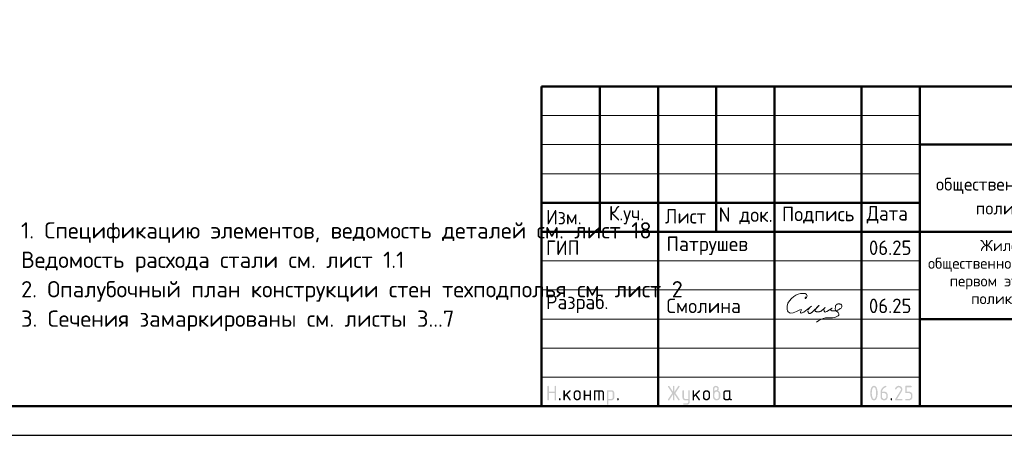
# Model space of a CAD drawing. Header units: millimetres. Extents: x 0 to 50400, y 0 to 35640.
# Tile 8 of 20: x 16833 to 37143, y 0 to 8579. Entities that reach past the tile are written whole.
import ezdxf

# ---------------------------------------------------------------- set-up
doc = ezdxf.new("R2010")
doc.units = ezdxf.units.MM
doc.layers.add('Standard', color=7, linetype='Continuous', lineweight=25)
doc.styles.add('ISOCPEUR', font='txt')

msp = doc.modelspace()

# ---------------------------------------------------------------- hatches: boundary and pattern name
at = {"layer": 'Standard', "linetype": 'Continuous', "lineweight": 25, "transparency": 33554687}
for points in [[(27719, 737), (27719, 1007), (27719, 1008), (27719, 1010), (27719, 1012), (27720, 1013), (27720, 1015), (27721, 1016), (27722, 1017), (27723, 1018), (27724, 1019), (27725, 1019), (27726, 1020), (27727, 1021), (27729, 1021), (27730, 1021), (27732, 1022), (27734, 1022), (27736, 1022), (27737, 1021), (27739, 1021), (27741, 1021), (27742, 1020), (27743, 1019), (27744, 1019), (27745, 1018), (27746, 1017), (27747, 1016), (27748, 1015), (27748, 1013), (27748, 1012), (27749, 1010), (27749, 1008), (27749, 1007), (27749, 902), (27869, 902), (27869, 1007), (27869, 1008), (27869, 1010), (27869, 1012), (27870, 1013), (27870, 1015), (27871, 1016), (27871, 1017), (27872, 1018), (27873, 1019), (27874, 1019), (27876, 1020), (27877, 1021), (27878, 1021), (27880, 1021), (27882, 1022), (27884, 1022), (27886, 1022), (27887, 1021), (27889, 1021), (27890, 1021), (27892, 1020), (27893, 1019), (27894, 1019), (27895, 1018), (27896, 1017), (27897, 1016), (27897, 1015), (27898, 1013), (27898, 1012), (27898, 1010), (27899, 1008), (27899, 1007), (27899, 737), (27899, 735), (27898, 733), (27898, 731), (27898, 730), (27897, 729), (27897, 727), (27896, 726), (27895, 725), (27894, 724), (27893, 724), (27892, 723), (27890, 722), (27889, 722), (27887, 722), (27886, 722), (27884, 722), (27882, 722), (27880, 722), (27878, 722), (27877, 722), (27876, 723), (27874, 724), (27873, 724), (27872, 725), (27871, 726), (27871, 727), (27870, 729), (27870, 730), (27869, 731), (27869, 733), (27869, 735), (27869, 737), (27869, 872), (27749, 872), (27749, 737), (27749, 735), (27749, 733), (27748, 731), (27748, 730), (27748, 729), (27747, 727), (27746, 726), (27745, 725), (27744, 724), (27743, 724), (27742, 723), (27741, 722), (27739, 722), (27737, 722), (27736, 722), (27734, 722), (27732, 722), (27730, 722), (27729, 722), (27727, 722), (27726, 723), (27725, 724), (27724, 724), (27723, 725), (27722, 726), (27721, 727), (27720, 729), (27720, 730), (27719, 731), (27719, 733), (27719, 735)], [(30310, 844), (30233, 728), (30232, 726), (30230, 725), (30229, 724), (30227, 723), (30226, 722), (30224, 722), (30222, 722), (30220, 722), (30218, 722), (30217, 722), (30215, 722), (30214, 723), (30212, 723), (30211, 724), (30210, 724), (30209, 725), (30208, 726), (30207, 728), (30207, 729), (30206, 730), (30206, 732), (30206, 734), (30205, 735), (30205, 737), (30205, 739), (30206, 741), (30207, 743), (30208, 745), (30292, 871), (30208, 998), (30207, 1000), (30206, 1002), (30205, 1004), (30205, 1006), (30205, 1008), (30206, 1010), (30206, 1011), (30206, 1013), (30207, 1014), (30207, 1015), (30208, 1017), (30209, 1018), (30210, 1019), (30211, 1019), (30212, 1020), (30214, 1021), (30215, 1021), (30217, 1021), (30218, 1022), (30220, 1022), (30222, 1022), (30224, 1021), (30226, 1021), (30227, 1020), (30229, 1019), (30230, 1018), (30232, 1016), (30233, 1015), (30310, 899), (30310, 1007), (30310, 1008), (30310, 1010), (30311, 1012), (30311, 1013), (30312, 1015), (30312, 1016), (30313, 1017), (30314, 1018), (30315, 1019), (30316, 1019), (30317, 1020), (30319, 1021), (30320, 1021), (30322, 1021), (30323, 1022), (30325, 1022), (30327, 1022), (30329, 1021), (30330, 1021), (30332, 1021), (30333, 1020), (30334, 1019), (30336, 1019), (30337, 1018), (30337, 1017), (30338, 1016), (30339, 1015), (30339, 1013), (30340, 1012), (30340, 1010), (30340, 1008), (30340, 1007), (30340, 899), (30418, 1015), (30419, 1016), (30420, 1018), (30422, 1019), (30423, 1020), (30425, 1021), (30427, 1021), (30428, 1022), (30430, 1022), (30432, 1022), (30433, 1021), (30435, 1021), (30436, 1020), (30437, 1020), (30439, 1019), (30440, 1018), (30441, 1017), (30442, 1016), (30443, 1015), (30444, 1013), (30444, 1012), (30445, 1011), (30445, 1009), (30445, 1008), (30445, 1006), (30445, 1004), (30445, 1002), (30444, 1000), (30443, 998), (30358, 871), (30443, 745), (30444, 743), (30445, 741), (30445, 739), (30445, 737), (30445, 735), (30445, 734), (30445, 732), (30444, 731), (30444, 730), (30443, 728), (30442, 727), (30441, 726), (30440, 725), (30439, 724), (30438, 723), (30436, 723), (30435, 722), (30434, 722), (30432, 722), (30431, 722), (30429, 722), (30427, 722), (30425, 722), (30423, 723), (30422, 724), (30420, 725), (30419, 726), (30418, 728), (30340, 844), (30340, 737), (30340, 735), (30340, 733), (30340, 731), (30339, 730), (30339, 729), (30338, 727), (30337, 726), (30337, 725), (30336, 724), (30334, 724), (30333, 723), (30332, 722), (30330, 722), (30329, 722), (30327, 722), (30325, 722), (30323, 722), (30322, 722), (30320, 722), (30319, 722), (30317, 723), (30316, 724), (30315, 724), (30314, 725), (30313, 726), (30312, 727), (30312, 729), (30311, 730), (30311, 731), (30310, 733), (30310, 735), (30310, 737)], [(34965, 1022), (34968, 1022), (34972, 1021), (34976, 1021), (34980, 1020), (34983, 1019), (34987, 1018), (34990, 1017), (34993, 1016), (34997, 1015), (35000, 1013), (35003, 1011), (35006, 1009), (35009, 1007), (35012, 1005), (35015, 1002), (35018, 1000), (35020, 997), (35023, 994), (35025, 991), (35027, 988), (35029, 985), (35031, 982), (35033, 979), (35034, 975), (35035, 972), (35036, 969), (35038, 965), (35038, 962), (35039, 958), (35039, 954), (35040, 950), (35040, 947), (35040, 941), (35039, 936), (35038, 930), (35036, 925), (35034, 920), (35032, 914), (35029, 909), (35026, 903), (34931, 752), (35025, 752), (35026, 752), (35028, 751), (35030, 751), (35031, 751), (35033, 750), (35034, 749), (35035, 749), (35036, 748), (35037, 747), (35037, 746), (35038, 745), (35039, 743), (35039, 742), (35039, 740), (35040, 738), (35040, 737), (35040, 735), (35039, 733), (35039, 731), (35039, 730), (35038, 729), (35037, 727), (35037, 726), (35036, 725), (35035, 724), (35034, 724), (35033, 723), (35031, 722), (35030, 722), (35028, 722), (35026, 722), (35025, 722), (34905, 722), (34903, 722), (34901, 722), (34899, 722), (34898, 722), (34897, 723), (34895, 724), (34894, 724), (34893, 725), (34892, 726), (34892, 727), (34891, 729), (34891, 730), (34890, 731), (34890, 733), (34890, 735), (34890, 737), (34890, 739), (34890, 741), (34891, 743), (34892, 745), (35002, 922), (35004, 925), (35005, 928), (35007, 931), (35008, 934), (35009, 937), (35009, 940), (35010, 943), (35010, 946), (35010, 951), (35009, 955), (35008, 960), (35006, 964), (35005, 968), (35002, 971), (35000, 975), (34996, 978), (34993, 982), (34989, 984), (34986, 987), (34982, 988), (34978, 990), (34974, 991), (34969, 991), (34965, 991), (34961, 991), (34958, 991), (34955, 990), (34952, 989), (34949, 988), (34946, 986), (34943, 984), (34940, 982), (34937, 980), (34934, 977), (34931, 974), (34929, 970), (34926, 967), (34923, 963), (34920, 958), (34918, 954), (34917, 952), (34915, 951), (34914, 949), (34912, 948), (34911, 947), (34909, 947), (34907, 947), (34905, 947), (34903, 947), (34901, 947), (34899, 947), (34898, 947), (34897, 948), (34895, 949), (34894, 949), (34893, 950), (34892, 951), (34892, 952), (34891, 954), (34891, 955), (34890, 956), (34890, 958), (34890, 960), (34890, 961), (34890, 963), (34890, 965), (34890, 966), (34891, 968), (34894, 974), (34898, 980), (34902, 986), (34906, 991), (34910, 996), (34914, 1000), (34919, 1005), (34923, 1008), (34928, 1011), (34933, 1014), (34938, 1016), (34943, 1018), (34948, 1020), (34953, 1021), (34959, 1022)], [(35100, 887), (35100, 1007), (35100, 1008), (35100, 1010), (35100, 1012), (35100, 1013), (35101, 1015), (35102, 1016), (35102, 1017), (35103, 1018), (35104, 1019), (35105, 1019), (35107, 1020), (35108, 1021), (35109, 1021), (35111, 1021), (35113, 1022), (35114, 1022), (35219, 1022), (35221, 1022), (35223, 1021), (35224, 1021), (35226, 1021), (35227, 1020), (35228, 1019), (35229, 1019), (35230, 1018), (35231, 1017), (35232, 1016), (35233, 1014), (35233, 1013), (35234, 1012), (35234, 1010), (35234, 1008), (35234, 1007), (35234, 1005), (35234, 1003), (35234, 1001), (35233, 1000), (35233, 999), (35232, 997), (35231, 996), (35230, 995), (35229, 994), (35228, 994), (35227, 993), (35226, 992), (35224, 992), (35223, 992), (35221, 991), (35219, 991), (35130, 991), (35130, 902), (35174, 902), (35178, 902), (35182, 901), (35186, 901), (35189, 900), (35193, 900), (35196, 899), (35200, 897), (35203, 896), (35207, 895), (35210, 893), (35213, 891), (35216, 889), (35219, 887), (35222, 885), (35225, 882), (35227, 880), (35230, 877), (35232, 874), (35235, 871), (35237, 868), (35239, 865), (35241, 862), (35242, 859), (35244, 855), (35245, 852), (35246, 849), (35247, 845), (35248, 841), (35249, 838), (35249, 834), (35249, 830), (35249, 827), (35249, 797), (35249, 793), (35249, 789), (35249, 785), (35248, 782), (35247, 778), (35246, 775), (35245, 771), (35244, 768), (35242, 764), (35241, 761), (35239, 758), (35237, 755), (35235, 752), (35232, 749), (35230, 746), (35227, 743), (35224, 741), (35222, 738), (35219, 736), (35216, 734), (35213, 732), (35209, 730), (35206, 728), (35203, 727), (35200, 726), (35196, 725), (35193, 724), (35189, 723), (35186, 722), (35182, 722), (35178, 722), (35174, 722), (35114, 722), (35113, 722), (35111, 722), (35109, 722), (35108, 722), (35107, 723), (35105, 724), (35104, 724), (35103, 725), (35102, 726), (35102, 727), (35101, 729), (35100, 730), (35100, 731), (35100, 733), (35100, 735), (35100, 737), (35100, 738), (35100, 740), (35100, 742), (35100, 743), (35101, 745), (35102, 746), (35102, 747), (35103, 748), (35104, 749), (35105, 749), (35107, 750), (35108, 751), (35109, 751), (35111, 751), (35113, 752), (35114, 752), (35174, 752), (35179, 752), (35183, 752), (35188, 753), (35192, 755), (35196, 756), (35199, 759), (35203, 761), (35206, 765), (35209, 768), (35212, 772), (35214, 775), (35216, 779), (35218, 783), (35218, 788), (35219, 792), (35219, 797), (35219, 827), (35219, 831), (35218, 836), (35218, 840), (35216, 844), (35214, 848), (35212, 851), (35209, 855), (35206, 858), (35203, 862), (35199, 864), (35195, 867), (35192, 868), (35188, 870), (35183, 871), (35179, 872), (35174, 872), (35114, 872), (35113, 872), (35111, 872), (35109, 872), (35108, 872), (35107, 873), (35105, 874), (35104, 874), (35103, 875), (35102, 876), (35102, 877), (35101, 879), (35100, 880), (35100, 881), (35100, 883), (35100, 885)], [(28079, 833), (28173, 927), (28174, 928), (28175, 929), (28177, 930), (28178, 930), (28179, 931), (28181, 931), (28182, 931), (28184, 931), (28186, 931), (28187, 931), (28189, 931), (28190, 930), (28192, 930), (28193, 929), (28194, 929), (28195, 928), (28196, 927), (28197, 926), (28197, 924), (28198, 923), (28198, 922), (28198, 920), (28199, 918), (28199, 916), (28199, 915), (28198, 914), (28198, 912), (28198, 911), (28197, 910), (28196, 908), (28195, 907), (28194, 906), (28128, 840), (28196, 745), (28197, 743), (28198, 741), (28199, 739), (28199, 736), (28199, 734), (28198, 733), (28198, 731), (28198, 730), (28197, 728), (28197, 727), (28196, 726), (28195, 725), (28194, 724), (28193, 724), (28192, 723), (28190, 722), (28189, 722), (28187, 722), (28186, 722), (28184, 722), (28182, 722), (28180, 722), (28178, 722), (28177, 723), (28175, 724), (28174, 725), (28172, 726), (28171, 728), (28107, 819), (28079, 791), (28079, 737), (28079, 735), (28078, 733), (28078, 731), (28078, 730), (28077, 729), (28077, 727), (28076, 726), (28075, 725), (28074, 724), (28073, 724), (28072, 723), (28070, 722), (28069, 722), (28067, 722), (28066, 722), (28064, 722), (28062, 722), (28060, 722), (28059, 722), (28057, 722), (28056, 723), (28055, 724), (28053, 724), (28052, 725), (28051, 726), (28051, 727), (28050, 729), (28050, 730), (28049, 731), (28049, 733), (28049, 735), (28049, 737), (28049, 916), (28049, 918), (28049, 920), (28049, 922), (28050, 923), (28050, 924), (28051, 926), (28051, 927), (28052, 928), (28053, 929), (28055, 929), (28056, 930), (28057, 930), (28059, 931), (28060, 931), (28062, 931), (28064, 931), (28066, 931), (28067, 931), (28069, 931), (28070, 930), (28072, 930), (28073, 929), (28074, 929), (28075, 928), (28076, 927), (28077, 926), (28077, 924), (28078, 923), (28078, 922), (28078, 920), (28079, 918), (28079, 916)], [(28498, 811), (28498, 737), (28498, 735), (28498, 733), (28498, 731), (28497, 730), (28497, 729), (28496, 727), (28496, 726), (28495, 725), (28494, 724), (28493, 724), (28491, 723), (28490, 722), (28489, 722), (28487, 722), (28485, 722), (28483, 722), (28481, 722), (28480, 722), (28478, 722), (28477, 722), (28475, 723), (28474, 724), (28473, 724), (28472, 725), (28471, 726), (28470, 727), (28470, 729), (28469, 730), (28469, 731), (28469, 733), (28468, 735), (28468, 737), (28468, 916), (28468, 918), (28469, 920), (28469, 922), (28469, 923), (28470, 924), (28470, 926), (28471, 927), (28472, 928), (28473, 929), (28474, 929), (28475, 930), (28477, 930), (28478, 931), (28480, 931), (28481, 931), (28483, 931), (28485, 931), (28487, 931), (28489, 931), (28490, 930), (28491, 930), (28493, 929), (28494, 929), (28495, 928), (28496, 927), (28496, 926), (28497, 924), (28497, 923), (28498, 922), (28498, 920), (28498, 918), (28498, 916), (28498, 841), (28588, 841), (28588, 916), (28588, 918), (28588, 920), (28588, 922), (28589, 923), (28589, 924), (28590, 926), (28591, 927), (28592, 928), (28593, 929), (28594, 929), (28595, 930), (28596, 930), (28598, 931), (28600, 931), (28601, 931), (28603, 931), (28605, 931), (28607, 931), (28608, 931), (28610, 930), (28611, 930), (28612, 929), (28613, 929), (28614, 928), (28615, 927), (28616, 926), (28617, 924), (28617, 923), (28618, 922), (28618, 920), (28618, 918), (28618, 916), (28618, 737), (28618, 735), (28618, 733), (28618, 731), (28617, 730), (28617, 729), (28616, 727), (28615, 726), (28614, 725), (28613, 724), (28612, 724), (28611, 723), (28610, 722), (28608, 722), (28607, 722), (28605, 722), (28603, 722), (28601, 722), (28600, 722), (28598, 722), (28596, 722), (28595, 723), (28594, 724), (28593, 724), (28592, 725), (28591, 726), (28590, 727), (28589, 729), (28589, 730), (28588, 731), (28588, 733), (28588, 735), (28588, 737), (28588, 811)], [(28693, 931), (28828, 931), (28831, 931), (28834, 931), (28837, 931), (28840, 930), (28843, 930), (28846, 929), (28849, 928), (28851, 927), (28854, 926), (28856, 925), (28859, 923), (28861, 922), (28864, 920), (28866, 918), (28868, 916), (28871, 914), (28873, 912), (28875, 909), (28877, 907), (28878, 905), (28880, 902), (28881, 900), (28883, 897), (28884, 895), (28885, 892), (28886, 889), (28886, 886), (28887, 883), (28887, 881), (28888, 878), (28888, 875), (28888, 871), (28888, 737), (28888, 735), (28888, 733), (28888, 731), (28887, 730), (28887, 729), (28886, 727), (28885, 726), (28884, 725), (28883, 724), (28882, 724), (28881, 723), (28880, 722), (28878, 722), (28877, 722), (28875, 722), (28873, 722), (28871, 722), (28869, 722), (28868, 722), (28866, 722), (28865, 723), (28864, 724), (28863, 724), (28862, 725), (28861, 726), (28860, 727), (28859, 729), (28859, 730), (28858, 731), (28858, 733), (28858, 735), (28858, 737), (28858, 871), (28858, 875), (28857, 877), (28857, 880), (28856, 883), (28855, 886), (28853, 888), (28851, 891), (28849, 893), (28847, 895), (28845, 896), (28842, 898), (28840, 899), (28837, 900), (28834, 901), (28831, 901), (28828, 901), (28798, 901), (28798, 737), (28798, 735), (28798, 733), (28798, 731), (28797, 730), (28797, 729), (28796, 727), (28795, 726), (28794, 725), (28793, 724), (28792, 724), (28791, 723), (28790, 722), (28788, 722), (28787, 722), (28785, 722), (28783, 722), (28781, 722), (28780, 722), (28778, 722), (28777, 722), (28775, 723), (28774, 724), (28773, 724), (28772, 725), (28771, 726), (28770, 727), (28769, 729), (28769, 730), (28769, 731), (28768, 733), (28768, 735), (28768, 737), (28768, 901), (28708, 901), (28708, 737), (28708, 735), (28708, 733), (28708, 731), (28707, 730), (28707, 729), (28706, 727), (28705, 726), (28704, 725), (28704, 724), (28702, 724), (28701, 723), (28700, 722), (28698, 722), (28697, 722), (28695, 722), (28693, 722), (28691, 722), (28690, 722), (28688, 722), (28687, 722), (28685, 723), (28684, 724), (28683, 724), (28682, 725), (28681, 726), (28680, 727), (28680, 729), (28679, 730), (28679, 731), (28678, 733), (28678, 735), (28678, 737), (28678, 916), (28678, 918), (28678, 920), (28679, 922), (28679, 923), (28680, 924), (28680, 926), (28681, 927), (28682, 928), (28683, 929), (28684, 929), (28685, 930), (28687, 930), (28688, 931), (28690, 931), (28691, 931)], [(30625, 691), (30625, 722), (30565, 722), (30562, 722), (30559, 722), (30556, 722), (30553, 723), (30550, 723), (30547, 724), (30545, 725), (30542, 726), (30539, 727), (30537, 728), (30534, 730), (30532, 731), (30529, 733), (30527, 735), (30525, 737), (30523, 739), (30521, 741), (30519, 744), (30517, 746), (30515, 748), (30513, 751), (30512, 753), (30511, 756), (30510, 758), (30509, 761), (30508, 764), (30507, 767), (30506, 769), (30506, 772), (30506, 775), (30505, 778), (30505, 781), (30505, 916), (30505, 918), (30506, 920), (30506, 922), (30506, 923), (30507, 924), (30507, 926), (30508, 927), (30509, 928), (30510, 929), (30511, 929), (30512, 930), (30514, 930), (30515, 931), (30517, 931), (30518, 931), (30520, 931), (30522, 931), (30524, 931), (30526, 931), (30527, 930), (30528, 930), (30530, 929), (30531, 929), (30532, 928), (30533, 927), (30533, 926), (30534, 924), (30534, 923), (30535, 922), (30535, 920), (30535, 918), (30535, 916), (30535, 782), (30535, 779), (30536, 776), (30536, 773), (30538, 770), (30539, 768), (30540, 765), (30542, 763), (30544, 760), (30546, 758), (30549, 757), (30551, 755), (30554, 754), (30557, 753), (30559, 752), (30562, 752), (30565, 752), (30625, 752), (30625, 916), (30625, 918), (30625, 920), (30625, 922), (30626, 923), (30626, 924), (30627, 926), (30628, 927), (30629, 928), (30630, 929), (30631, 929), (30632, 930), (30633, 930), (30635, 931), (30636, 931), (30638, 931), (30640, 931), (30642, 931), (30644, 931), (30645, 931), (30647, 930), (30648, 930), (30649, 929), (30650, 929), (30651, 928), (30652, 927), (30653, 926), (30654, 924), (30654, 923), (30655, 922), (30655, 920), (30655, 918), (30655, 916), (30655, 692), (30655, 688), (30655, 685), (30655, 682), (30654, 680), (30653, 677), (30653, 674), (30652, 671), (30651, 669), (30650, 666), (30648, 663), (30647, 661), (30645, 658), (30644, 656), (30642, 654), (30640, 651), (30638, 649), (30636, 647), (30634, 645), (30631, 643), (30629, 641), (30627, 640), (30624, 638), (30621, 637), (30619, 636), (30616, 635), (30613, 634), (30611, 633), (30608, 633), (30605, 632), (30602, 632), (30599, 632), (30596, 632), (30535, 632), (30534, 632), (30532, 632), (30530, 632), (30529, 633), (30527, 633), (30526, 634), (30525, 634), (30524, 635), (30523, 636), (30522, 638), (30522, 639), (30521, 640), (30521, 642), (30521, 643), (30520, 645), (30520, 647), (30520, 648), (30521, 650), (30521, 651), (30522, 652), (30522, 654), (30523, 655), (30524, 656), (30525, 657), (30526, 658), (30527, 659), (30529, 660), (30530, 661), (30531, 661), (30533, 661), (30534, 662), (30535, 662), (30595, 662), (30598, 662), (30601, 662), (30604, 663), (30607, 664), (30609, 665), (30612, 666), (30614, 668), (30616, 670), (30619, 672), (30620, 675), (30622, 677), (30623, 680), (30624, 682), (30624, 685), (30625, 688)], [(30745, 833), (30840, 927), (30841, 928), (30842, 929), (30843, 930), (30844, 930), (30846, 931), (30847, 931), (30849, 931), (30850, 931), (30852, 931), (30854, 931), (30855, 931), (30857, 930), (30858, 930), (30859, 929), (30860, 929), (30861, 928), (30862, 927), (30863, 926), (30864, 924), (30864, 923), (30865, 922), (30865, 920), (30865, 918), (30865, 916), (30865, 915), (30865, 914), (30865, 912), (30864, 911), (30863, 910), (30863, 908), (30862, 907), (30861, 906), (30795, 840), (30862, 745), (30864, 743), (30864, 741), (30865, 739), (30865, 736), (30865, 734), (30865, 733), (30865, 731), (30864, 730), (30864, 728), (30863, 727), (30862, 726), (30861, 725), (30860, 724), (30859, 724), (30858, 723), (30857, 722), (30855, 722), (30854, 722), (30852, 722), (30850, 722), (30848, 722), (30846, 722), (30845, 722), (30843, 723), (30842, 724), (30840, 725), (30839, 726), (30838, 728), (30773, 819), (30745, 791), (30745, 737), (30745, 735), (30745, 733), (30745, 731), (30744, 730), (30744, 729), (30743, 727), (30742, 726), (30741, 725), (30741, 724), (30739, 724), (30738, 723), (30737, 722), (30735, 722), (30734, 722), (30732, 722), (30730, 722), (30728, 722), (30727, 722), (30725, 722), (30724, 722), (30722, 723), (30721, 724), (30720, 724), (30719, 725), (30718, 726), (30717, 727), (30717, 729), (30716, 730), (30716, 731), (30715, 733), (30715, 735), (30715, 737), (30715, 916), (30715, 918), (30715, 920), (30716, 922), (30716, 923), (30717, 924), (30717, 926), (30718, 927), (30719, 928), (30720, 929), (30721, 929), (30722, 930), (30724, 930), (30725, 931), (30727, 931), (30728, 931), (30730, 931), (30732, 931), (30734, 931), (30735, 931), (30737, 930), (30738, 930), (30739, 929), (30741, 929), (30741, 928), (30742, 927), (30743, 926), (30744, 924), (30744, 923), (30745, 922), (30745, 920), (30745, 918), (30745, 916)], [(27959, 752), (27959, 753), (27959, 755), (27959, 757), (27960, 758), (27960, 760), (27961, 761), (27962, 762), (27963, 763), (27963, 764), (27965, 765), (27966, 765), (27967, 766), (27969, 766), (27970, 766), (27972, 767), (27974, 767), (27976, 767), (27977, 766), (27979, 766), (27980, 766), (27982, 765), (27983, 765), (27984, 764), (27985, 763), (27986, 762), (27987, 761), (27987, 760), (27988, 758), (27988, 757), (27989, 755), (27989, 753), (27989, 752), (27989, 737), (27989, 735), (27989, 733), (27988, 731), (27988, 730), (27987, 729), (27987, 727), (27986, 726), (27985, 725), (27984, 724), (27983, 724), (27982, 723), (27980, 722), (27979, 722), (27977, 722), (27976, 722), (27974, 722), (27972, 722), (27970, 722), (27969, 722), (27967, 722), (27966, 723), (27965, 724), (27963, 724), (27963, 725), (27962, 726), (27961, 727), (27960, 729), (27960, 730), (27959, 731), (27959, 733), (27959, 735), (27959, 737)], [(29158, 752), (29158, 753), (29158, 755), (29158, 757), (29159, 758), (29159, 760), (29160, 761), (29161, 762), (29162, 763), (29163, 764), (29164, 765), (29165, 765), (29166, 766), (29168, 766), (29169, 766), (29171, 767), (29173, 767), (29175, 767), (29177, 766), (29178, 766), (29180, 766), (29181, 765), (29182, 765), (29183, 764), (29184, 763), (29185, 762), (29186, 761), (29187, 760), (29187, 758), (29188, 757), (29188, 755), (29188, 753), (29188, 752), (29188, 737), (29188, 735), (29188, 733), (29188, 731), (29187, 730), (29187, 729), (29186, 727), (29185, 726), (29184, 725), (29183, 724), (29182, 724), (29181, 723), (29180, 722), (29178, 722), (29177, 722), (29175, 722), (29173, 722), (29171, 722), (29169, 722), (29168, 722), (29166, 722), (29165, 723), (29164, 724), (29163, 724), (29162, 725), (29161, 726), (29160, 727), (29159, 729), (29159, 730), (29158, 731), (29158, 733), (29158, 735), (29158, 737)], [(34800, 752), (34800, 753), (34800, 755), (34800, 757), (34801, 758), (34801, 760), (34802, 761), (34803, 762), (34804, 763), (34804, 764), (34806, 765), (34807, 765), (34808, 766), (34810, 766), (34811, 766), (34813, 767), (34815, 767), (34817, 767), (34818, 766), (34820, 766), (34821, 766), (34823, 765), (34824, 765), (34825, 764), (34826, 763), (34827, 762), (34828, 761), (34828, 760), (34829, 758), (34829, 757), (34830, 755), (34830, 753), (34830, 752), (34830, 737), (34830, 735), (34830, 733), (34829, 731), (34829, 730), (34828, 729), (34828, 727), (34827, 726), (34826, 725), (34825, 724), (34824, 724), (34823, 723), (34821, 722), (34820, 722), (34818, 722), (34817, 722), (34815, 722), (34813, 722), (34811, 722), (34810, 722), (34808, 722), (34807, 723), (34806, 724), (34804, 724), (34804, 725), (34803, 726), (34802, 727), (34801, 729), (34801, 730), (34800, 731), (34800, 733), (34800, 735), (34800, 737)]]:
    msp.add_hatch(color=7, dxfattribs=at).paths.add_polyline_path(points, flags=16)
h = msp.add_hatch(color=7, dxfattribs=at)
h.paths.add_polyline_path([(31165, 916), (31170, 920), (31174, 923), (31179, 926), (31183, 928), (31188, 930), (31192, 931), (31196, 931), (31200, 931), (31202, 931), (31204, 932), (31207, 933), (31209, 934), (31211, 935), (31213, 937), (31215, 939), (31217, 942), (31219, 944), (31221, 947), (31222, 949), (31223, 952), (31224, 954), (31224, 957), (31225, 959), (31225, 961), (31225, 965), (31224, 968), (31224, 970), (31223, 973), (31222, 976), (31220, 978), (31218, 981), (31216, 983), (31214, 985), (31212, 987), (31209, 988), (31207, 989), (31204, 990), (31201, 991), (31198, 991), (31195, 991), (31192, 991), (31189, 991), (31186, 990), (31183, 989), (31181, 988), (31178, 987), (31176, 985), (31174, 983), (31171, 981), (31170, 978), (31168, 976), (31167, 973), (31166, 970), (31165, 967), (31165, 965), (31165, 961)])
h.paths.add_polyline_path([(31240, 925), (31245, 923), (31249, 920), (31254, 918), (31258, 914), (31262, 911), (31266, 907), (31269, 903), (31272, 898), (31275, 893), (31278, 888), (31280, 883), (31282, 878), (31283, 873), (31284, 868), (31285, 862), (31285, 857), (31285, 797), (31285, 793), (31284, 789), (31284, 785), (31283, 781), (31282, 778), (31281, 774), (31280, 771), (31279, 768), (31278, 764), (31276, 761), (31274, 758), (31272, 755), (31270, 752), (31268, 749), (31265, 746), (31263, 743), (31260, 741), (31257, 738), (31254, 736), (31251, 734), (31248, 732), (31245, 730), (31242, 728), (31238, 727), (31235, 726), (31232, 725), (31228, 724), (31225, 723), (31221, 722), (31217, 722), (31214, 722), (31210, 722), (31206, 722), (31202, 722), (31198, 722), (31195, 723), (31191, 724), (31188, 725), (31184, 726), (31181, 727), (31177, 728), (31174, 730), (31171, 732), (31168, 734), (31165, 736), (31162, 738), (31159, 741), (31157, 743), (31154, 746), (31151, 749), (31149, 752), (31147, 755), (31145, 758), (31143, 761), (31142, 764), (31140, 768), (31139, 771), (31138, 774), (31137, 778), (31136, 782), (31136, 785), (31135, 789), (31135, 793), (31135, 797), (31135, 962), (31135, 965), (31135, 968), (31135, 971), (31136, 974), (31136, 977), (31137, 979), (31138, 982), (31139, 985), (31140, 987), (31142, 990), (31143, 993), (31145, 995), (31146, 997), (31148, 1000), (31150, 1002), (31152, 1004), (31154, 1006), (31157, 1008), (31159, 1010), (31161, 1012), (31164, 1013), (31166, 1015), (31169, 1016), (31172, 1017), (31174, 1018), (31177, 1019), (31180, 1020), (31183, 1020), (31186, 1021), (31189, 1021), (31192, 1022), (31195, 1022), (31198, 1022), (31201, 1021), (31204, 1021), (31207, 1020), (31210, 1020), (31212, 1019), (31215, 1018), (31218, 1017), (31221, 1016), (31223, 1015), (31226, 1013), (31228, 1012), (31230, 1010), (31233, 1008), (31235, 1006), (31237, 1004), (31239, 1002), (31241, 1000), (31243, 997), (31245, 995), (31246, 992), (31248, 990), (31249, 987), (31250, 985), (31251, 982), (31252, 979), (31253, 976), (31253, 974), (31254, 971), (31254, 968), (31254, 965), (31254, 962), (31254, 956), (31254, 951), (31253, 946), (31251, 941), (31249, 937), (31246, 933), (31243, 929)], flags=16)
h.paths.add_polyline_path([(31254, 797), (31254, 857), (31254, 861), (31254, 866), (31253, 870), (31251, 874), (31250, 878), (31247, 881), (31245, 885), (31241, 888), (31238, 892), (31235, 894), (31231, 897), (31227, 898), (31223, 900), (31219, 901), (31214, 902), (31210, 902), (31205, 902), (31201, 901), (31196, 900), (31192, 898), (31188, 897), (31185, 894), (31181, 892), (31178, 888), (31175, 885), (31172, 881), (31170, 878), (31168, 874), (31167, 870), (31166, 866), (31165, 861), (31165, 857), (31165, 797), (31165, 792), (31166, 788), (31167, 783), (31168, 779), (31170, 775), (31172, 772), (31175, 768), (31178, 765), (31181, 761), (31185, 759), (31188, 756), (31192, 755), (31196, 753), (31201, 752), (31205, 752), (31210, 752), (31214, 752), (31219, 752), (31223, 753), (31227, 755), (31231, 757), (31235, 759), (31238, 761), (31241, 765), (31245, 768), (31247, 772), (31250, 775), (31251, 779), (31253, 783), (31254, 788), (31254, 792)])
h = msp.add_hatch(color=7, dxfattribs=at)
h.paths.add_polyline_path([(34500, 872), (34500, 881), (34499, 890), (34499, 899), (34498, 908), (34497, 916), (34495, 925), (34494, 934), (34492, 942), (34490, 948), (34489, 953), (34487, 959), (34485, 964), (34483, 968), (34481, 972), (34479, 976), (34477, 979), (34474, 982), (34472, 984), (34469, 987), (34467, 988), (34464, 990), (34461, 991), (34458, 991), (34455, 991), (34452, 991), (34449, 991), (34446, 990), (34443, 988), (34441, 987), (34438, 984), (34436, 982), (34433, 979), (34431, 976), (34429, 972), (34427, 968), (34425, 963), (34423, 959), (34422, 953), (34420, 948), (34418, 942), (34416, 933), (34415, 925), (34413, 916), (34412, 907), (34411, 898), (34411, 890), (34410, 881), (34410, 872), (34410, 862), (34411, 853), (34411, 844), (34412, 835), (34413, 827), (34415, 818), (34416, 810), (34418, 801), (34420, 795), (34421, 790), (34423, 784), (34425, 780), (34427, 775), (34429, 771), (34431, 767), (34433, 764), (34436, 761), (34438, 759), (34441, 756), (34443, 755), (34446, 753), (34449, 752), (34452, 752), (34455, 752), (34458, 752), (34461, 752), (34464, 753), (34467, 755), (34469, 756), (34472, 759), (34474, 761), (34477, 764), (34479, 767), (34481, 771), (34483, 775), (34485, 780), (34487, 784), (34489, 790), (34490, 795), (34492, 801), (34494, 810), (34495, 818), (34497, 827), (34498, 835), (34499, 844), (34499, 853), (34500, 862)])
h.paths.add_polyline_path([(34530, 872), (34530, 865), (34530, 858), (34529, 852), (34529, 846), (34529, 839), (34528, 833), (34527, 827), (34527, 822), (34526, 816), (34525, 810), (34524, 805), (34522, 799), (34521, 794), (34520, 789), (34518, 784), (34517, 779), (34514, 772), (34512, 765), (34509, 759), (34506, 754), (34502, 748), (34499, 744), (34495, 739), (34492, 736), (34488, 732), (34484, 730), (34479, 727), (34475, 725), (34470, 723), (34465, 722), (34460, 722), (34455, 722), (34450, 722), (34445, 722), (34440, 723), (34435, 725), (34431, 727), (34426, 730), (34422, 732), (34418, 736), (34414, 739), (34411, 744), (34408, 748), (34404, 754), (34401, 759), (34398, 765), (34396, 771), (34393, 779), (34392, 783), (34390, 789), (34389, 794), (34388, 799), (34386, 804), (34385, 810), (34384, 816), (34383, 821), (34383, 827), (34382, 833), (34381, 839), (34381, 846), (34381, 852), (34380, 858), (34380, 865), (34380, 872), (34380, 878), (34380, 885), (34381, 891), (34381, 898), (34381, 904), (34382, 910), (34383, 916), (34383, 922), (34384, 928), (34385, 933), (34386, 939), (34388, 944), (34389, 949), (34390, 954), (34392, 960), (34393, 964), (34396, 972), (34398, 978), (34401, 984), (34404, 989), (34408, 995), (34411, 999), (34414, 1004), (34418, 1007), (34422, 1011), (34426, 1014), (34431, 1016), (34435, 1018), (34440, 1020), (34445, 1021), (34450, 1022), (34455, 1022), (34460, 1022), (34465, 1021), (34470, 1020), (34475, 1018), (34479, 1016), (34484, 1013), (34488, 1011), (34492, 1007), (34495, 1004), (34499, 999), (34502, 995), (34506, 989), (34509, 984), (34512, 978), (34514, 971), (34517, 964), (34518, 959), (34520, 954), (34521, 949), (34522, 944), (34524, 938), (34525, 933), (34526, 927), (34527, 922), (34527, 916), (34528, 910), (34529, 904), (34529, 897), (34529, 891), (34530, 885), (34530, 878)], flags=16)
h = msp.add_hatch(color=7, dxfattribs=at)
h.paths.add_polyline_path([(34620, 872), (34620, 797), (34620, 792), (34621, 788), (34622, 783), (34623, 779), (34625, 775), (34627, 772), (34630, 768), (34633, 765), (34636, 761), (34640, 759), (34644, 756), (34647, 755), (34651, 753), (34656, 752), (34660, 752), (34665, 752), (34670, 752), (34674, 752), (34678, 753), (34682, 755), (34686, 757), (34690, 759), (34693, 761), (34697, 765), (34700, 768), (34702, 772), (34705, 775), (34706, 779), (34708, 783), (34709, 788), (34710, 792), (34710, 797), (34710, 827), (34710, 831), (34709, 836), (34708, 840), (34706, 844), (34705, 848), (34702, 852), (34700, 855), (34697, 858), (34693, 862), (34690, 864), (34686, 867), (34682, 868), (34678, 870), (34674, 871), (34669, 872), (34665, 872)])
h.paths.add_polyline_path([(34695, 1022), (34697, 1022), (34698, 1021), (34700, 1021), (34701, 1021), (34703, 1020), (34704, 1019), (34705, 1019), (34706, 1018), (34707, 1017), (34708, 1016), (34708, 1015), (34709, 1013), (34709, 1012), (34709, 1010), (34710, 1008), (34710, 1007), (34710, 1004), (34709, 1002), (34709, 999), (34708, 998), (34707, 996), (34705, 995), (34704, 994), (34702, 994), (34698, 993), (34694, 991), (34690, 990), (34686, 988), (34682, 986), (34678, 984), (34675, 982), (34671, 979), (34667, 977), (34664, 974), (34660, 971), (34657, 968), (34654, 965), (34650, 961), (34647, 958), (34644, 954), (34639, 947), (34635, 941), (34631, 935), (34628, 928), (34626, 922), (34624, 915), (34622, 908), (34621, 902), (34665, 902), (34669, 902), (34673, 901), (34676, 901), (34680, 900), (34684, 900), (34687, 899), (34691, 898), (34694, 896), (34697, 895), (34701, 893), (34704, 891), (34707, 889), (34710, 887), (34713, 885), (34715, 883), (34718, 880), (34721, 877), (34723, 874), (34726, 871), (34728, 868), (34730, 865), (34731, 862), (34733, 859), (34734, 856), (34736, 852), (34737, 849), (34738, 845), (34738, 842), (34739, 838), (34739, 834), (34740, 831), (34740, 827), (34740, 797), (34740, 793), (34739, 789), (34739, 785), (34738, 781), (34738, 778), (34737, 774), (34736, 771), (34734, 768), (34733, 764), (34731, 761), (34729, 758), (34727, 755), (34725, 752), (34723, 749), (34721, 746), (34718, 743), (34715, 741), (34712, 738), (34709, 736), (34706, 734), (34703, 732), (34700, 730), (34697, 728), (34694, 727), (34690, 726), (34687, 725), (34683, 724), (34680, 723), (34676, 722), (34672, 722), (34669, 722), (34665, 722), (34661, 722), (34657, 722), (34653, 722), (34650, 723), (34646, 724), (34643, 725), (34639, 726), (34636, 727), (34633, 728), (34629, 730), (34626, 732), (34623, 734), (34620, 736), (34617, 738), (34614, 741), (34612, 743), (34609, 746), (34607, 749), (34604, 752), (34602, 755), (34600, 758), (34598, 761), (34597, 764), (34595, 767), (34594, 771), (34593, 774), (34592, 778), (34591, 781), (34591, 785), (34590, 788), (34590, 792), (34590, 796), (34590, 887), (34590, 893), (34590, 899), (34591, 905), (34592, 911), (34593, 917), (34595, 923), (34596, 929), (34598, 934), (34601, 940), (34603, 945), (34606, 951), (34609, 956), (34612, 961), (34616, 966), (34620, 971), (34624, 976), (34627, 980), (34630, 983), (34634, 986), (34637, 990), (34641, 993), (34644, 996), (34648, 999), (34651, 1001), (34655, 1004), (34658, 1006), (34662, 1009), (34666, 1011), (34670, 1013), (34673, 1015), (34677, 1017), (34681, 1018), (34683, 1019), (34685, 1020), (34687, 1020), (34689, 1021), (34691, 1021), (34692, 1021), (34693, 1022)], flags=16)
h = msp.add_hatch(color=7, dxfattribs=at)
h.paths.add_polyline_path([(28259, 796), (28259, 856), (28259, 860), (28259, 864), (28259, 868), (28260, 871), (28261, 875), (28262, 878), (28263, 882), (28264, 885), (28265, 889), (28267, 892), (28269, 895), (28271, 898), (28273, 901), (28275, 904), (28278, 907), (28280, 909), (28283, 912), (28286, 915), (28289, 917), (28292, 919), (28295, 921), (28298, 923), (28301, 925), (28305, 926), (28308, 927), (28311, 928), (28315, 929), (28318, 930), (28322, 931), (28326, 931), (28329, 931), (28333, 931), (28337, 931), (28341, 931), (28345, 931), (28349, 930), (28352, 929), (28356, 928), (28359, 927), (28362, 926), (28366, 925), (28369, 923), (28372, 921), (28375, 919), (28378, 917), (28381, 915), (28384, 912), (28387, 910), (28389, 907), (28392, 904), (28394, 901), (28396, 898), (28398, 895), (28400, 892), (28401, 889), (28403, 886), (28404, 882), (28405, 879), (28406, 875), (28407, 872), (28408, 868), (28408, 864), (28408, 860), (28408, 856), (28408, 796), (28408, 793), (28408, 789), (28408, 785), (28407, 781), (28406, 778), (28405, 774), (28404, 771), (28403, 768), (28401, 764), (28400, 761), (28398, 758), (28396, 755), (28394, 752), (28391, 749), (28389, 746), (28386, 743), (28384, 741), (28381, 738), (28378, 736), (28375, 734), (28372, 732), (28369, 730), (28365, 728), (28362, 727), (28359, 726), (28355, 725), (28352, 724), (28348, 723), (28345, 722), (28341, 722), (28337, 722), (28333, 722), (28329, 722), (28326, 722), (28322, 722), (28318, 723), (28315, 724), (28311, 725), (28308, 726), (28305, 727), (28301, 728), (28298, 730), (28295, 732), (28292, 734), (28289, 736), (28286, 738), (28283, 741), (28280, 743), (28278, 746), (28275, 749), (28273, 752), (28271, 755), (28269, 758), (28267, 761), (28265, 764), (28264, 768), (28263, 771), (28262, 774), (28261, 778), (28260, 781), (28259, 785), (28259, 789), (28259, 793)], flags=16)
h.paths.add_polyline_path([(28378, 797), (28378, 857), (28378, 861), (28377, 866), (28377, 870), (28375, 874), (28373, 878), (28371, 881), (28368, 885), (28365, 888), (28362, 892), (28358, 894), (28355, 897), (28351, 898), (28347, 900), (28342, 901), (28338, 902), (28333, 902), (28329, 902), (28324, 901), (28320, 900), (28316, 898), (28312, 897), (28309, 894), (28305, 892), (28302, 888), (28298, 885), (28296, 881), (28293, 878), (28292, 874), (28290, 870), (28289, 866), (28289, 861), (28289, 857), (28289, 797), (28289, 792), (28289, 788), (28290, 783), (28292, 779), (28293, 775), (28296, 772), (28298, 768), (28302, 765), (28305, 761), (28308, 759), (28312, 756), (28316, 755), (28320, 753), (28324, 752), (28329, 752), (28333, 752), (28338, 752), (28342, 752), (28347, 753), (28351, 755), (28355, 757), (28358, 759), (28362, 761), (28365, 765), (28368, 768), (28371, 772), (28373, 775), (28375, 779), (28377, 783), (28377, 788), (28378, 792)])
h = msp.add_hatch(color=7, dxfattribs=at)
h.paths.add_polyline_path([(28948, 916), (28948, 918), (28948, 920), (28949, 922), (28949, 923), (28950, 924), (28950, 926), (28951, 927), (28952, 928), (28953, 929), (28954, 929), (28955, 930), (28957, 930), (28958, 931), (28960, 931), (28961, 931), (28963, 931), (29038, 931), (29041, 931), (29044, 931), (29047, 931), (29050, 930), (29053, 930), (29056, 929), (29059, 928), (29061, 927), (29064, 926), (29066, 925), (29069, 923), (29071, 922), (29074, 920), (29076, 918), (29078, 916), (29080, 914), (29083, 912), (29085, 910), (29086, 907), (29088, 905), (29090, 902), (29091, 900), (29092, 897), (29094, 895), (29095, 892), (29095, 889), (29096, 886), (29097, 884), (29097, 881), (29098, 878), (29098, 875), (29098, 871), (29098, 781), (29098, 778), (29098, 775), (29097, 772), (29097, 769), (29096, 767), (29095, 764), (29095, 761), (29094, 758), (29092, 756), (29091, 753), (29090, 751), (29088, 748), (29086, 746), (29085, 744), (29083, 741), (29081, 739), (29078, 737), (29076, 735), (29074, 733), (29071, 731), (29069, 730), (29066, 728), (29064, 727), (29061, 726), (29059, 725), (29056, 724), (29053, 723), (29050, 723), (29047, 722), (29044, 722), (29041, 722), (29038, 722), (28978, 722), (28978, 647), (28978, 645), (28978, 643), (28978, 641), (28977, 640), (28977, 639), (28976, 638), (28975, 636), (28974, 635), (28973, 634), (28972, 634), (28971, 633), (28970, 633), (28968, 632), (28967, 632), (28965, 632), (28963, 632), (28961, 632), (28960, 632), (28958, 632), (28957, 633), (28955, 633), (28954, 634), (28953, 634), (28952, 635), (28951, 636), (28950, 638), (28950, 639), (28949, 640), (28949, 641), (28948, 643), (28948, 645), (28948, 647)], flags=16)
h.paths.add_polyline_path([(28978, 901), (28978, 752), (29038, 752), (29041, 752), (29044, 752), (29047, 753), (29049, 754), (29052, 755), (29054, 757), (29057, 758), (29059, 760), (29061, 763), (29063, 765), (29065, 767), (29066, 770), (29067, 773), (29067, 776), (29068, 778), (29068, 782), (29068, 871), (29068, 875), (29067, 877), (29067, 880), (29066, 883), (29065, 886), (29063, 888), (29061, 891), (29059, 893), (29057, 895), (29055, 896), (29052, 898), (29050, 899), (29047, 900), (29044, 901), (29041, 901), (29038, 901)])
h = msp.add_hatch(color=7, dxfattribs=at)
h.paths.add_polyline_path([(30925, 796), (30925, 856), (30925, 860), (30925, 864), (30926, 868), (30926, 871), (30927, 875), (30928, 878), (30929, 882), (30930, 885), (30932, 889), (30934, 892), (30935, 895), (30937, 898), (30939, 901), (30942, 904), (30944, 907), (30947, 909), (30950, 912), (30952, 915), (30955, 917), (30958, 919), (30961, 921), (30965, 923), (30968, 925), (30971, 926), (30974, 927), (30978, 928), (30981, 929), (30985, 930), (30988, 931), (30992, 931), (30996, 931), (31000, 931), (31004, 931), (31008, 931), (31011, 931), (31015, 930), (31019, 929), (31022, 928), (31026, 927), (31029, 926), (31032, 925), (31035, 923), (31039, 921), (31042, 919), (31045, 917), (31047, 915), (31050, 912), (31053, 910), (31056, 907), (31058, 904), (31060, 901), (31063, 898), (31065, 895), (31066, 892), (31068, 889), (31069, 886), (31071, 882), (31072, 879), (31073, 875), (31073, 872), (31074, 868), (31074, 864), (31075, 860), (31075, 856), (31075, 796), (31075, 793), (31074, 789), (31074, 785), (31073, 781), (31073, 778), (31072, 774), (31071, 771), (31069, 768), (31068, 764), (31066, 761), (31064, 758), (31062, 755), (31060, 752), (31058, 749), (31056, 746), (31053, 743), (31050, 741), (31047, 738), (31044, 736), (31041, 734), (31038, 732), (31035, 730), (31032, 728), (31029, 727), (31025, 726), (31022, 725), (31018, 724), (31015, 723), (31011, 722), (31007, 722), (31004, 722), (31000, 722), (30996, 722), (30992, 722), (30988, 722), (30985, 723), (30981, 724), (30978, 725), (30974, 726), (30971, 727), (30968, 728), (30965, 730), (30961, 732), (30958, 734), (30955, 736), (30952, 738), (30950, 741), (30947, 743), (30944, 746), (30942, 749), (30939, 752), (30937, 755), (30935, 758), (30934, 761), (30932, 764), (30930, 768), (30929, 771), (30928, 774), (30927, 778), (30926, 781), (30926, 785), (30925, 789), (30925, 793)], flags=16)
h.paths.add_polyline_path([(31045, 797), (31045, 857), (31045, 861), (31044, 866), (31043, 870), (31041, 874), (31040, 878), (31037, 881), (31035, 885), (31032, 888), (31028, 892), (31025, 894), (31021, 897), (31017, 898), (31013, 900), (31009, 901), (31004, 902), (31000, 902), (30995, 902), (30991, 901), (30987, 900), (30983, 898), (30979, 897), (30975, 894), (30971, 892), (30968, 888), (30965, 885), (30962, 881), (30960, 878), (30958, 874), (30957, 870), (30956, 866), (30955, 861), (30955, 857), (30955, 797), (30955, 792), (30956, 788), (30957, 783), (30958, 779), (30960, 775), (30962, 772), (30965, 768), (30968, 765), (30971, 761), (30975, 759), (30979, 756), (30983, 755), (30986, 753), (30991, 752), (30995, 752), (31000, 752), (31004, 752), (31009, 752), (31013, 753), (31017, 755), (31021, 757), (31025, 759), (31028, 761), (31032, 765), (31035, 768), (31037, 772), (31040, 775), (31041, 779), (31043, 783), (31044, 788), (31045, 792)])
h = msp.add_hatch(color=7, dxfattribs=at)
h.paths.add_polyline_path([(31464, 901), (31405, 901), (31401, 901), (31399, 901), (31396, 900), (31393, 899), (31390, 898), (31388, 896), (31386, 895), (31383, 893), (31381, 890), (31380, 888), (31378, 886), (31377, 883), (31376, 880), (31375, 877), (31375, 874), (31375, 871), (31375, 782), (31375, 778), (31375, 776), (31376, 773), (31377, 770), (31378, 768), (31380, 765), (31381, 763), (31384, 760), (31386, 758), (31388, 757), (31391, 755), (31393, 754), (31396, 753), (31399, 752), (31402, 752), (31405, 752), (31434, 752), (31438, 752), (31440, 752), (31443, 753), (31446, 754), (31449, 755), (31451, 757), (31453, 758), (31456, 760), (31458, 763), (31459, 765), (31461, 767), (31462, 770), (31463, 773), (31464, 776), (31464, 778), (31464, 782)])
h.paths.add_polyline_path([(31524, 737), (31524, 735), (31524, 733), (31524, 731), (31523, 730), (31523, 729), (31522, 727), (31522, 726), (31521, 725), (31520, 724), (31519, 724), (31517, 723), (31516, 722), (31515, 722), (31513, 722), (31511, 722), (31509, 722), (31504, 722), (31499, 723), (31495, 724), (31490, 726), (31486, 728), (31482, 730), (31478, 733), (31475, 737), (31471, 733), (31466, 730), (31462, 728), (31457, 726), (31452, 724), (31446, 723), (31441, 722), (31434, 722), (31405, 722), (31401, 722), (31398, 722), (31395, 722), (31392, 723), (31390, 723), (31387, 724), (31384, 725), (31381, 726), (31379, 727), (31376, 728), (31374, 730), (31371, 731), (31369, 733), (31366, 735), (31364, 737), (31362, 739), (31360, 741), (31358, 743), (31356, 746), (31354, 748), (31353, 751), (31351, 753), (31350, 756), (31349, 758), (31348, 761), (31347, 764), (31346, 766), (31346, 769), (31345, 772), (31345, 775), (31345, 778), (31345, 781), (31345, 871), (31345, 875), (31345, 878), (31345, 881), (31346, 884), (31346, 886), (31347, 889), (31348, 892), (31349, 895), (31350, 897), (31351, 900), (31353, 902), (31354, 905), (31356, 907), (31358, 910), (31360, 912), (31362, 914), (31364, 916), (31366, 918), (31369, 920), (31371, 922), (31374, 923), (31376, 925), (31379, 926), (31381, 927), (31384, 928), (31387, 929), (31390, 930), (31392, 930), (31395, 931), (31398, 931), (31401, 931), (31405, 931), (31479, 931), (31481, 931), (31483, 931), (31485, 931), (31486, 930), (31487, 930), (31489, 929), (31490, 929), (31491, 928), (31492, 927), (31492, 926), (31493, 924), (31493, 923), (31494, 922), (31494, 920), (31494, 918), (31494, 916), (31494, 767), (31494, 765), (31495, 763), (31495, 761), (31495, 760), (31496, 759), (31496, 757), (31497, 756), (31498, 755), (31499, 754), (31500, 754), (31501, 753), (31503, 752), (31504, 752), (31506, 752), (31508, 752), (31509, 752), (31511, 752), (31513, 751), (31515, 751), (31516, 751), (31517, 750), (31519, 749), (31520, 749), (31521, 748), (31522, 747), (31522, 746), (31523, 744), (31523, 743), (31524, 742), (31524, 740), (31524, 738)], flags=16)

# ---------------------------------------------------------------- linework, layer by layer
at = {"layer": 'Standard', "color": 7, "linetype": 'Continuous', "lineweight": 50, "transparency": 33554687}
for p, q in [((27600, 600), (27600, 7200)), ((27600, 7200), (49800, 7200)), ((28800, 4200), (28800, 7200)), ((30000, 600), (30000, 7200)), ((31200, 4200), (31200, 7200)), ((32400, 600), (32400, 7200)), ((34200, 600), (34200, 7200)), ((35400, 600), (35400, 7200)), ((35400, 6000), (49800, 6000)), ((27600, 4800), (35400, 4800)), ((27600, 4800), (35400, 4800)), ((27600, 4200), (35400, 4200)), ((27600, 4200), (35400, 4200)), ((35400, 4200), (49800, 4200)), ((35400, 2400), (49800, 2400))]:
    msp.add_line(p, q, dxfattribs=at)
at = {"layer": 'Standard', "color": 7, "linetype": 'Continuous', "lineweight": 13, "transparency": 33554687}
for p, q in [((27600, 6600), (35400, 6600)), ((27600, 6000), (35400, 6000)), ((27600, 5400), (35400, 5400)), ((27600, 3600), (35400, 3600)), ((27600, 3000), (35400, 3000)), ((27600, 3000), (35400, 3000)), ((27600, 2400), (35400, 2400)), ((27600, 2400), (35400, 2400)), ((27600, 1800), (35400, 1800)), ((27600, 1200), (35400, 1200))]:
    msp.add_line(p, q, dxfattribs=at)
at = {"layer": 'Standard', "color": 7, "linetype": 'Continuous', "lineweight": 25, "transparency": 33554687}
msp.add_line((27600, 600), (49800, 600), dxfattribs=at)
msp.add_line((27600, 600), (49800, 600), dxfattribs=at)
msp.add_line((27600, 600), (49800, 600), dxfattribs=at)
msp.add_lwpolyline([(0, 0), (50400, 0), (50400, 35640), (0, 35640), (0, 0)], close=True, dxfattribs=at)
at = {"layer": 'Standard', "color": 7, "linetype": 'Continuous', "lineweight": 50, "transparency": 33554687}
msp.add_lwpolyline([(2400, 35040), (49800, 35040), (49800, 600), (2400, 600), (2400, 35040)], close=True, dxfattribs=at)
at = {"layer": 'Standard', "color": 250, "linetype": 'Continuous', "lineweight": 18, "true_color": 0x2d2d2d, "transparency": 33554687}
for points in [[(33040, 2857), (33039, 2844), (33038, 2833), (33038, 2825), (33040, 2821), (33045, 2822), (33052, 2828), (33059, 2836), (33066, 2846), (33073, 2863), (33075, 2879), (33072, 2894), (33066, 2906), (33053, 2917), (33036, 2924), (33016, 2928), (32995, 2929), (32941, 2925), (32892, 2911), (32846, 2890), (32802, 2862), (32754, 2824), (32712, 2779), (32680, 2726), (32663, 2666), (32661, 2632), (32664, 2599), (32672, 2569), (32685, 2546), (32728, 2523), (32788, 2531), (32860, 2559), (32937, 2597)], [(32961, 2597), (32954, 2579), (32947, 2563), (32942, 2548), (32939, 2535), (32955, 2518), (33005, 2544), (33080, 2599), (33166, 2668)], [(33446, 2639), (33446, 2638), (33445, 2638), (33444, 2637), (33444, 2636), (33435, 2626), (33425, 2617), (33416, 2607), (33407, 2598), (33400, 2593), (33394, 2587), (33388, 2582), (33381, 2577), (33376, 2573), (33370, 2570), (33365, 2566), (33359, 2563), (33354, 2561), (33349, 2558), (33343, 2556), (33338, 2554), (33333, 2553), (33328, 2551), (33322, 2550), (33317, 2549), (33312, 2548), (33307, 2548), (33302, 2548), (33297, 2548), (33291, 2548), (33286, 2548), (33281, 2549), (33276, 2550), (33271, 2551), (33267, 2552), (33263, 2553), (33259, 2554), (33256, 2555), (33254, 2557), (33251, 2558), (33249, 2559), (33248, 2561), (33246, 2562), (33245, 2563), (33244, 2564), (33243, 2566), (33242, 2567), (33242, 2568), (33241, 2569), (33241, 2571), (33240, 2573), (33240, 2574), (33240, 2576), (33240, 2578), (33240, 2580), (33241, 2582), (33241, 2584), (33243, 2587), (33244, 2590), (33245, 2594), (33247, 2597), (33250, 2601), (33253, 2606), (33256, 2611), (33260, 2616), (33266, 2624), (33273, 2632), (33280, 2639), (33287, 2647), (33295, 2654), (33304, 2662), (33312, 2670), (33320, 2679), (33320, 2679), (33321, 2679), (33321, 2680), (33321, 2680), (33321, 2680), (33321, 2680), (33321, 2680), (33321, 2680), (33321, 2680), (33321, 2680), (33321, 2680), (33321, 2680), (33321, 2680), (33321, 2680), (33321, 2680), (33321, 2680), (33321, 2680), (33321, 2680), (33321, 2680), (33321, 2680), (33321, 2679), (33321, 2679), (33321, 2679), (33321, 2679), (33306, 2666), (33292, 2653), (33279, 2639), (33267, 2625), (33248, 2606), (33230, 2587), (33210, 2569), (33190, 2551), (33184, 2545), (33177, 2539), (33170, 2533), (33162, 2528), (33158, 2525), (33154, 2522), (33149, 2519), (33145, 2517), (33142, 2516), (33139, 2514), (33136, 2513), (33133, 2513), (33131, 2512), (33128, 2512), (33126, 2512), (33124, 2512), (33123, 2512), (33121, 2512), (33119, 2513), (33118, 2513), (33116, 2514), (33115, 2515), (33113, 2516), (33112, 2517), (33110, 2518), (33109, 2519), (33108, 2521), (33106, 2523), (33105, 2526), (33103, 2529), (33101, 2532), (33100, 2535), (33097, 2543), (33095, 2551), (33092, 2559), (33090, 2567)], [(33090, 2567), (33094, 2553), (33098, 2540), (33103, 2529), (33108, 2520), (33130, 2512), (33160, 2526), (33195, 2556), (33235, 2594), (33269, 2627), (33298, 2656), (33317, 2675), (33320, 2679), (33314, 2673), (33304, 2664), (33291, 2651), (33278, 2636), (33260, 2616), (33247, 2597), (33240, 2579), (33244, 2565), (33251, 2558), (33261, 2553), (33274, 2550), (33287, 2548), (33318, 2549), (33346, 2557), (33372, 2571), (33395, 2588), (33409, 2600), (33422, 2613), (33434, 2626), (33446, 2639)], [(33166, 2668), (33147, 2649), (33128, 2630), (33109, 2611), (33090, 2591)], [(33593, 2627), (33581, 2618), (33570, 2609), (33562, 2600), (33559, 2593), (33566, 2580), (33589, 2571), (33620, 2567), (33652, 2567), (33679, 2572), (33702, 2580), (33722, 2591), (33744, 2604), (33760, 2615), (33776, 2626), (33788, 2639), (33794, 2655), (33795, 2668), (33792, 2681), (33786, 2692), (33777, 2701), (33770, 2705), (33762, 2708), (33753, 2710), (33745, 2711), (33736, 2712), (33727, 2713), (33718, 2713), (33709, 2711), (33697, 2707), (33686, 2701), (33676, 2693), (33668, 2683), (33664, 2673), (33661, 2662), (33659, 2650), (33658, 2638), (33656, 2625), (33655, 2613), (33655, 2601), (33658, 2590), (33664, 2578), (33675, 2568), (33687, 2558), (33700, 2547), (33713, 2535), (33725, 2521), (33732, 2506), (33733, 2492), (33728, 2480), (33718, 2469), (33705, 2459), (33691, 2450), (33661, 2437), (33632, 2430), (33602, 2426), (33573, 2426), (33543, 2427), (33512, 2428), (33482, 2428), (33453, 2426), (33405, 2414), (33359, 2393), (33315, 2367), (33271, 2338)], [(33429, 2588), (33429, 2582), (33429, 2575), (33429, 2569), (33429, 2564), (33446, 2545), (33484, 2556), (33535, 2587), (33593, 2627)]]:
    msp.add_lwpolyline(points, dxfattribs=at)

# ---------------------------------------------------------------- texts
at = {"layer": 'Standard', "color": 7, "linetype": 'Continuous', "lineweight": 25, "transparency": 33554687, "attachment_point": 7, "style": 'ISOCPEUR'}
for s, insert, char_height, width in [('\\W0.99;общественного-делового ', (35733, 4980), 264, 4457.19), ('\\W0.94;Лист', (30143, 4371), 300, 1040.31), ('\\W0.96;Подпись', (32555, 4371), 300, 1613.14), ('\\W0.94;Дата', (34305, 4371), 300, 1161.28), ('\\W0.98;поликлиническим ', (36552, 4557), 264, 3058.06), ('\\W0.93;Изм.', (27689, 4353), 300, 903.48), ('\\W0.93;К.уч.', (28987, 4353), 300, 979.21), ('\\W0.95;N док.', (31251, 4357), 300, 1281.75), ('\\W0.92;ГИП', (27689, 3722), 300, 827.54), ('\\W0.97;Патрушев', (30175, 3722), 300, 2004.22), ('\\W0.94;06.25', (34350, 3722), 300, 1070.02), ('\\W0.96;Разраб.', (27689, 2522), 300, 1567.87), ('\\W0.96;Смолина', (30175, 2522), 300, 1673.19), ('\\W0.94;06.25', (34350, 2522), 300, 1070.02)]:
    msp.add_mtext(s, dxfattribs=dict(at, insert=insert, char_height=char_height, width=width))
at = {"layer": 'Standard', "color": 7, "linetype": 'Continuous', "lineweight": 13, "transparency": 33554687, "insert": (16862, 4398), "char_height": 336, "width": 13798.68, "attachment_point": 1, "line_spacing_factor": 1.084337}
msp.add_mtext('\\A1;{\\fISOCPEUR|i0|b0;\\H335.999994;\\W1.000000;\\C7;1. Спецификацию элементов, ведомость деталей см. лист 18}\\P{\\fISOCPEUR|i0|b0;\\H335.999994;\\W1.000000;\\C7;Ведомость расхода стали см. лист 1.1}\\P{\\fISOCPEUR|i0|b0;\\H335.999994;\\W1.000000;\\C7;2. Опалубочный план конструкции стен техподполья см. лист 2}\\P{\\fISOCPEUR|i0|b0;\\H335.999994;\\W1.000000;\\C7;3. Сечения замаркированы см. листы 3...7}\\P', dxfattribs=at)
at = {"layer": 'Standard', "color": 7, "linetype": 'Continuous', "lineweight": 18, "transparency": 33554687, "char_height": 228, "attachment_point": 7, "style": 'ISOCPEUR'}
for s, insert, width in [('\\W0.99;Жилой дом со встроенными помещениями', (36647, 3741), 6015.25), ('\\W0.99;общественно-делового и коммерческого назначения на', (35570, 3376), 8168.16), ('\\W0.99;первом этаже здания и встроенно-пристроенным', (36015, 3011), 7279.77), ('\\W0.99;поликлиническим учреждением (поз. 2.2-2.3)', (36459, 2646), 6390.3)]:
    msp.add_mtext(s, dxfattribs=dict(at, insert=insert, width=width))

doc.saveas('drawing.dxf')
